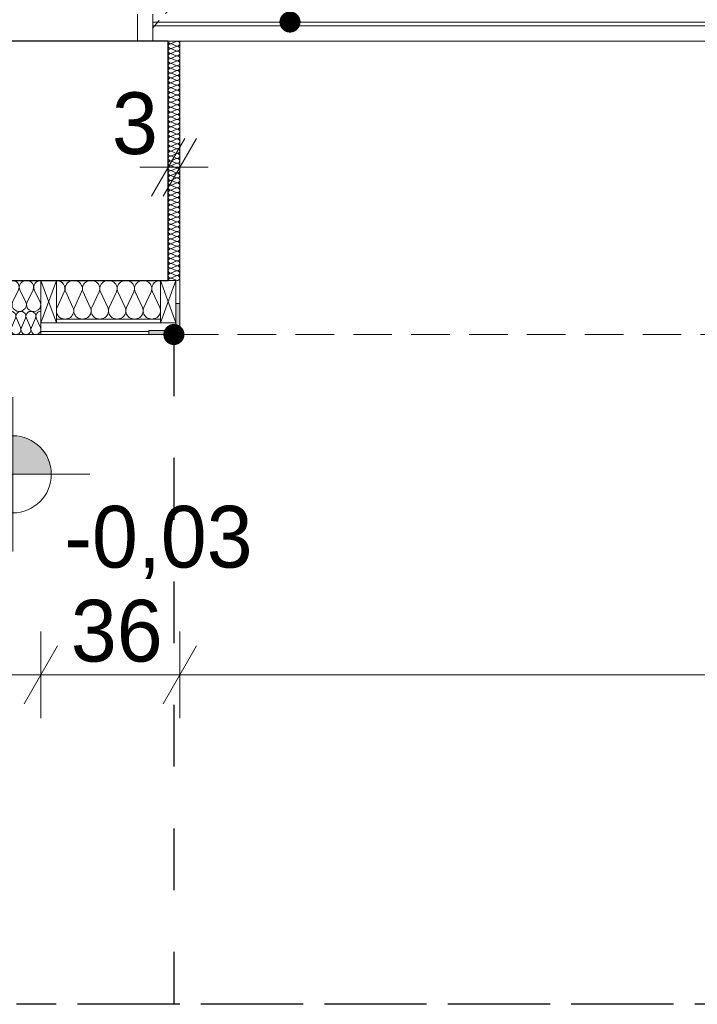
# Model space of a CAD drawing. Extents: x -547885 to -186295, y -25370 to 156194.
# Tile 146 of 256: x -497313 to -495557, y 31101 to 33654. Entities that reach past the tile are written whole.
import ezdxf

# ---------------------------------------------------------------- set-up
doc = ezdxf.new("R2010")
doc.units = 0
doc.header["$MEASUREMENT"] = 0
for name, pattern in [('Hidden Line', [50, 25, -25]), ('Krawędzie ukryte', [150, 100, -50]), ('Przerywana', [320, 160, -160])]:
    doc.linetypes.add(name, pattern=pattern)
for name, color, linetype in [('Arch ocieplenie', 7, 'Continuous'), ('INWENT RZĘDNE', 7, 'Continuous'), ('INWENT WYMIARY', 7, 'Continuous')]:
    doc.layers.add(name, color=color, linetype=linetype)
for name, color, linetype, lineweight in [('Arch ocieplenie_Nr_Pióra__21', 7, 'Continuous', 9), ('Arch opisy_Nr_Pióra__21', 7, 'Continuous', 9), ('Arch stropy_Nr_Pióra__21', 7, 'Continuous', 9), ('INWENT RZĘDNE_Nr_Pióra__21', 7, 'Continuous', 9), ('INWENT WYMIARY_Nr_Pióra__21', 7, 'Continuous', 9), ('INWENT. DRZWI_Nr_Pióra__21', 7, 'Continuous', 9), ('INWENT.ŚCIANY_Nr_Pióra__1', 7, 'Continuous', 25), ('Istniejące stropy_Nr_Pióra__5', 7, 'Continuous', 13)]:
    doc.layers.add(name, color=color, linetype=linetype, lineweight=lineweight)
for name, color, linetype, lineweight, true_color in [('Arch ocieplenie_Nr_Pióra__25', 7, 'Continuous', 15, 0x40a5ff), ('Arch ocieplenie_Nr_Pióra__44', 7, 'Continuous', 9, 0x029e21), ('Arch wykończenie_Nr_Pióra__3', 7, 'Continuous', 18, 0xff6600), ('Arch wykończenie_Nr_Pióra__9', 7, 'Continuous', 9, 0x3dad99)]:
    doc.layers.add(name, color=color, linetype=linetype, lineweight=lineweight, true_color=true_color)
doc.styles.add('GENERATED_STYLE_2', font='txt')
doc.styles.add('GENERATED_STYLE_4', font='txt')
doc.dimstyles.new('GENERATED_STYLE__13', dxfattribs={"dimtxt": 0.18, "dimasz": 109.44, "dimexe": 0.18, "dimexo": 0.0625, "dimgap": 0.09, "dimtad": 0, "dimtih": 1, "dimtoh": 1, "dimdec": 4, "dimzin": 0, "dimdsep": 46, "dimcen": 0.09, "dimadec": 0, "dimazin": 0, "dimtfac": 1, "dimtdec": 4, "dimtmove": 0, "dimatfit": 3, "dimldrblk": 'ARROWHEAD_11', "dimfxl": 0, "dimtolj": 1, "dimtzin": 0, "dimarcsym": 0})
doc.dimstyles.new('GENERATED_STYLE__5', dxfattribs={"dimtxt": 160.000002, "dimasz": 114, "dimexe": 0.18, "dimexo": 0, "dimgap": 0.09, "dimtad": 1, "dimtih": 1, "dimtoh": 1, "dimdec": 0, "dimlfac": 0.1, "dimzin": 0, "dimdsep": 46, "dimtxsty": 'GENERATED_STYLE_2', "dimblk": 'ARROWHEAD_2', "dimblk1": 'ARROWHEAD_2', "dimblk2": 'ARROWHEAD_2', "dimcen": 0.09, "dimclrd": 7, "dimclre": 7, "dimclrt": 7, "dimazin": 0, "dimtfac": 1, "dimtdec": 4, "dimtmove": 0, "dimatfit": 3, "dimfxl": 0, "dimtolj": 1, "dimtzin": 0, "dimarcsym": 0})

# ---------------------------------------------------------------- blocks, each defined once
blk = doc.blocks.new('Izolacja cieplna 14_11', base_point=(-497218.3, 32977.6))
at = {"layer": 'Arch ocieplenie_Nr_Pióra__44', "linetype": 'Continuous'}
for p, q in [((-497216.4, 32907.4), (-497197.7, 32947.8)), ((-497193.9, 32947.8), (-497175.2, 32907.4)), ((-497171.4, 32907.4), (-497152.7, 32947.8)), ((-497148.9, 32947.8), (-497130.2, 32907.4)), ((-497126.4, 32907.4), (-497107.7, 32947.8)), ((-497103.9, 32947.8), (-497085.2, 32907.4)), ((-497081.4, 32907.4), (-497062.7, 32947.8)), ((-497058.9, 32947.8), (-497040.2, 32907.4)), ((-497036.4, 32907.4), (-497017.7, 32947.8)), ((-497013.9, 32947.8), (-496995.2, 32907.4)), ((-496991.4, 32907.4), (-496972.7, 32947.8)), ((-496968.9, 32947.8), (-496950.2, 32907.4))]:
    blk.add_line(p, q, dxfattribs=at)
for centre, start_param, end_param in [((-497218.3, 32956.4), 5.870392, 7.853982), ((-497173.3, 32956.4), 5.870392, 9.837571), ((-497128.3, 32956.4), 5.870392, 9.837571), ((-497083.3, 32956.4), 5.870392, 9.837571), ((-497038.3, 32956.4), 5.870392, 9.837571), ((-496993.3, 32956.4), 5.870392, 9.837571), ((-496948.3, 32956.4), 1.570796, 3.554385), ((-497195.8, 32898.9), 2.728799, 6.695979), ((-497150.8, 32898.9), 2.728799, 6.695979), ((-497105.8, 32898.9), 2.728799, 6.695979), ((-497060.8, 32898.9), 2.728799, 6.695979), ((-497015.8, 32898.9), 2.728799, 6.695979), ((-496970.8, 32898.9), 2.728799, 6.695979)]:
    blk.add_ellipse(centre, major_axis=(22.5, 0), ratio=0.945237, start_param=start_param, end_param=end_param, dxfattribs=at)
blk = doc.blocks.new('Izolacja cieplna 14_12', base_point=(-497408.3, 32977.6))
at = {"layer": 'Arch ocieplenie_Nr_Pióra__44', "linetype": 'Continuous'}
for p, q in [((-497406.8, 32921.5), (-497391.2, 32953.8)), ((-497388, 32953.8), (-497372.4, 32921.5)), ((-497369.3, 32921.5), (-497353.7, 32953.8)), ((-497350.5, 32953.8), (-497334.9, 32921.5)), ((-497331.8, 32921.5), (-497316.2, 32953.8)), ((-497313, 32953.8), (-497297.4, 32921.5)), ((-497294.2, 32921.5), (-497278.7, 32953.8)), ((-497275.5, 32953.8), (-497259.9, 32921.5))]:
    blk.add_line(p, q, dxfattribs=at)
for centre, start_param, end_param in [((-497408.3, 32960.6), 5.870392, 7.853982), ((-497370.8, 32960.6), 5.870392, 9.837571), ((-497333.3, 32960.6), 5.870392, 9.837571), ((-497295.8, 32960.6), 5.870392, 9.837571), ((-497258.3, 32960.6), 1.570796, 3.554385), ((-497389.6, 32914.6), 2.728799, 6.695979), ((-497352.1, 32914.6), 2.728799, 6.695979), ((-497314.6, 32914.6), 2.728799, 6.695979), ((-497277.1, 32914.6), 2.728799, 6.695979)]:
    blk.add_ellipse(centre, major_axis=(18.7, 0), ratio=0.907427, start_param=start_param, end_param=end_param, dxfattribs=at)
blk = doc.blocks.new('Izolacja cieplna 14_13', base_point=(-496928.3, 32977.6))
at = {"layer": 'Arch ocieplenie_Nr_Pióra__44', "linetype": 'Continuous'}
for p, q in [((-496919.4, 33591.8), (-496907.3, 33597.1)), ((-496907.3, 33585.5), (-496919.4, 33590.8)), ((-496919.4, 33579.2), (-496907.3, 33584.4)), ((-496907.3, 33572.9), (-496919.4, 33578.1)), ((-496919.4, 33566.5), (-496907.3, 33571.8)), ((-496907.3, 33560.2), (-496919.4, 33565.5)), ((-496919.4, 33553.9), (-496907.3, 33559.1)), ((-496907.3, 33547.6), (-496919.4, 33552.8)), ((-496919.4, 33541.2), (-496907.3, 33546.5)), ((-496907.3, 33534.9), (-496919.4, 33540.2)), ((-496919.4, 33528.6), (-496907.3, 33533.8)), ((-496907.3, 33522.2), (-496919.4, 33527.5)), ((-496919.4, 33515.9), (-496907.3, 33521.2)), ((-496907.3, 33509.6), (-496919.4, 33514.9)), ((-496919.4, 33503.3), (-496907.3, 33508.5)), ((-496907.3, 33496.9), (-496919.4, 33502.2)), ((-496919.4, 33490.6), (-496907.3, 33495.9)), ((-496907.3, 33484.3), (-496919.4, 33489.5)), ((-496919.4, 33478), (-496907.3, 33483.2)), ((-496907.3, 33471.6), (-496919.4, 33476.9)), ((-496919.4, 33465.3), (-496907.3, 33470.6)), ((-496907.3, 33459), (-496919.4, 33464.2)), ((-496919.4, 33452.7), (-496907.3, 33457.9)), ((-496907.3, 33446.3), (-496919.4, 33451.6)), ((-496919.4, 33440), (-496907.3, 33445.3)), ((-496907.3, 33433.7), (-496919.4, 33438.9)), ((-496919.4, 33427.3), (-496907.3, 33432.6)), ((-496907.3, 33421), (-496919.4, 33426.3)), ((-496919.4, 33414.7), (-496907.3, 33420)), ((-496907.3, 33408.4), (-496919.4, 33413.6)), ((-496919.4, 33402), (-496907.3, 33407.3)), ((-496907.3, 33395.7), (-496919.4, 33401)), ((-496919.4, 33389.4), (-496907.3, 33394.7)), ((-496907.3, 33383.1), (-496919.4, 33388.3)), ((-496919.4, 33376.7), (-496907.3, 33382)), ((-496907.3, 33370.4), (-496919.4, 33375.7)), ((-496919.4, 33364.1), (-496907.3, 33369.3)), ((-496907.3, 33357.8), (-496919.4, 33363)), ((-496919.4, 33351.4), (-496907.3, 33356.7)), ((-496907.3, 33345.1), (-496919.4, 33350.4)), ((-496919.4, 33338.8), (-496907.3, 33344)), ((-496907.3, 33332.4), (-496919.4, 33337.7)), ((-496919.4, 33326.1), (-496907.3, 33331.4)), ((-496907.3, 33319.8), (-496919.4, 33325.1)), ((-496919.4, 33313.5), (-496907.3, 33318.7)), ((-496907.3, 33307.1), (-496919.4, 33312.4)), ((-496919.4, 33300.8), (-496907.3, 33306.1)), ((-496907.3, 33294.5), (-496919.4, 33299.8)), ((-496919.4, 33288.2), (-496907.3, 33293.4)), ((-496907.3, 33281.8), (-496919.4, 33287.1)), ((-496919.4, 33275.5), (-496907.3, 33280.8)), ((-496907.3, 33269.2), (-496919.4, 33274.4)), ((-496919.4, 33262.9), (-496907.3, 33268.1)), ((-496907.3, 33256.5), (-496919.4, 33261.8)), ((-496919.4, 33250.2), (-496907.3, 33255.5)), ((-496907.3, 33243.9), (-496919.4, 33249.1)), ((-496919.4, 33237.6), (-496907.3, 33242.8)), ((-496907.3, 33231.2), (-496919.4, 33236.5)), ((-496919.4, 33224.9), (-496907.3, 33230.2)), ((-496907.3, 33218.6), (-496919.4, 33223.8)), ((-496919.4, 33212.2), (-496907.3, 33217.5)), ((-496907.3, 33205.9), (-496919.4, 33211.2)), ((-496919.4, 33199.6), (-496907.3, 33204.9)), ((-496907.3, 33193.3), (-496919.4, 33198.5)), ((-496919.4, 33186.9), (-496907.3, 33192.2)), ((-496907.3, 33180.6), (-496919.4, 33185.9)), ((-496919.4, 33174.3), (-496907.3, 33179.5)), ((-496907.3, 33168), (-496919.4, 33173.2)), ((-496919.4, 33161.6), (-496907.3, 33166.9)), ((-496907.3, 33155.3), (-496919.4, 33160.6)), ((-496919.4, 33149), (-496907.3, 33154.2)), ((-496907.3, 33142.7), (-496919.4, 33147.9)), ((-496919.4, 33136.3), (-496907.3, 33141.6)), ((-496907.3, 33130), (-496919.4, 33135.3)), ((-496919.4, 33123.7), (-496907.3, 33128.9)), ((-496907.3, 33117.3), (-496919.4, 33122.6)), ((-496919.4, 33111), (-496907.3, 33116.3)), ((-496907.3, 33104.7), (-496919.4, 33110)), ((-496919.4, 33098.4), (-496907.3, 33103.6)), ((-496907.3, 33092), (-496919.4, 33097.3)), ((-496919.4, 33085.7), (-496907.3, 33091)), ((-496907.3, 33079.4), (-496919.4, 33084.7)), ((-496919.4, 33073.1), (-496907.3, 33078.3)), ((-496907.3, 33066.7), (-496919.4, 33072)), ((-496919.4, 33060.4), (-496907.3, 33065.7)), ((-496907.3, 33054.1), (-496919.4, 33059.3)), ((-496919.4, 33047.8), (-496907.3, 33053)), ((-496907.3, 33041.4), (-496919.4, 33046.7)), ((-496919.4, 33035.1), (-496907.3, 33040.4)), ((-496907.3, 33028.8), (-496919.4, 33034)), ((-496919.4, 33022.4), (-496907.3, 33027.7)), ((-496907.3, 33016.1), (-496919.4, 33021.4)), ((-496919.4, 33009.8), (-496907.3, 33015.1)), ((-496907.3, 33003.5), (-496919.4, 33008.7)), ((-496919.4, 32997.1), (-496907.3, 33002.4)), ((-496907.3, 32990.8), (-496919.4, 32996.1)), ((-496919.4, 32984.5), (-496907.3, 32989.8)), ((-496907.3, 32978.2), (-496919.4, 32983.4))]:
    blk.add_line(p, q, dxfattribs=at)
for centre, start_param, end_param in [((-496921.9, 33585), 4.299595, 8.266774), ((-496921.9, 33597.6), 0, 1.983589), ((-496904.7, 33591.3), 1.158003, 5.125183), ((-496921.9, 33572.3), 4.299595, 8.266774), ((-496921.9, 33559.7), 4.299595, 8.266774), ((-496904.7, 33578.7), 1.158003, 5.125183), ((-496904.7, 33566), 1.158003, 5.125183), ((-496904.7, 33553.3), 1.158003, 5.125183), ((-496921.9, 33547), 4.299595, 8.266774), ((-496921.9, 33534.4), 4.299595, 8.266774), ((-496904.7, 33540.7), 1.158003, 5.125183), ((-496904.7, 33528), 1.158003, 5.125183), ((-496921.9, 33521.7), 4.299595, 8.266774), ((-496921.9, 33509.1), 4.299595, 8.266774), ((-496904.7, 33515.4), 1.158003, 5.125183), ((-496904.7, 33502.7), 1.158003, 5.125183), ((-496921.9, 33496.4), 4.299595, 8.266774), ((-496921.9, 33483.8), 4.299595, 8.266774), ((-496904.7, 33490.1), 1.158003, 5.125183), ((-496904.7, 33477.4), 1.158003, 5.125183), ((-496921.9, 33471.1), 4.299595, 8.266774), ((-496921.9, 33458.4), 4.299595, 8.266774), ((-496904.7, 33464.8), 1.158003, 5.125183), ((-496904.7, 33452.1), 1.158003, 5.125183), ((-496921.9, 33445.8), 4.299595, 8.266774), ((-496921.9, 33433.1), 4.299595, 8.266774), ((-496904.7, 33439.5), 1.158003, 5.125183), ((-496904.7, 33426.8), 1.158003, 5.125183), ((-496921.9, 33420.5), 4.299595, 8.266774), ((-496921.9, 33407.8), 4.299595, 8.266774), ((-496904.7, 33414.2), 1.158003, 5.125183), ((-496904.7, 33401.5), 1.158003, 5.125183), ((-496921.9, 33395.2), 4.299595, 8.266774), ((-496921.9, 33382.5), 4.299595, 8.266774), ((-496904.7, 33388.9), 1.158003, 5.125183), ((-496904.7, 33376.2), 1.158003, 5.125183), ((-496921.9, 33369.9), 4.299595, 8.266774), ((-496921.9, 33357.2), 4.299595, 8.266774), ((-496904.7, 33363.5), 1.158003, 5.125183), ((-496904.7, 33350.9), 1.158003, 5.125183), ((-496921.9, 33344.6), 4.299595, 8.266774), ((-496921.9, 33331.9), 4.299595, 8.266774), ((-496904.7, 33338.2), 1.158003, 5.125183), ((-496904.7, 33325.6), 1.158003, 5.125183), ((-496921.9, 33319.3), 4.299595, 8.266774), ((-496921.9, 33306.6), 4.299595, 8.266774), ((-496904.7, 33312.9), 1.158003, 5.125183), ((-496904.7, 33300.3), 1.158003, 5.125183), ((-496921.9, 33294), 4.299595, 8.266774), ((-496921.9, 33281.3), 4.299595, 8.266774), ((-496904.7, 33287.6), 1.158003, 5.125183), ((-496904.7, 33275), 1.158003, 5.125183), ((-496921.9, 33268.7), 4.299595, 8.266774), ((-496921.9, 33256), 4.299595, 8.266774), ((-496904.7, 33262.3), 1.158003, 5.125183), ((-496904.7, 33249.7), 1.158003, 5.125183), ((-496921.9, 33243.3), 4.299595, 8.266774), ((-496921.9, 33230.7), 4.299595, 8.266774), ((-496904.7, 33237), 1.158003, 5.125183), ((-496904.7, 33224.4), 1.158003, 5.125183), ((-496921.9, 33218), 4.299595, 8.266774), ((-496921.9, 33205.4), 4.299595, 8.266774), ((-496904.7, 33211.7), 1.158003, 5.125183), ((-496904.7, 33199.1), 1.158003, 5.125183), ((-496921.9, 33192.7), 4.299595, 8.266774), ((-496921.9, 33180.1), 4.299595, 8.266774), ((-496904.7, 33186.4), 1.158003, 5.125183), ((-496904.7, 33173.8), 1.158003, 5.125183), ((-496921.9, 33167.4), 4.299595, 8.266774), ((-496921.9, 33154.8), 4.299595, 8.266774), ((-496904.7, 33161.1), 1.158003, 5.125183), ((-496904.7, 33148.4), 1.158003, 5.125183), ((-496921.9, 33142.1), 4.299595, 8.266774), ((-496921.9, 33129.5), 4.299595, 8.266774), ((-496904.7, 33135.8), 1.158003, 5.125183), ((-496904.7, 33123.1), 1.158003, 5.125183), ((-496921.9, 33116.8), 4.299595, 8.266774), ((-496921.9, 33104.2), 4.299595, 8.266774), ((-496904.7, 33110.5), 1.158003, 5.125183), ((-496904.7, 33097.8), 1.158003, 5.125183), ((-496921.9, 33091.5), 4.299595, 8.266774), ((-496921.9, 33078.9), 4.299595, 8.266774), ((-496904.7, 33085.2), 1.158003, 5.125183), ((-496904.7, 33072.5), 1.158003, 5.125183), ((-496921.9, 33066.2), 4.299595, 8.266774), ((-496921.9, 33053.5), 4.299595, 8.266774), ((-496904.7, 33059.9), 1.158003, 5.125183), ((-496904.7, 33047.2), 1.158003, 5.125183), ((-496921.9, 33040.9), 4.299595, 8.266774), ((-496921.9, 33028.2), 4.299595, 8.266774), ((-496904.7, 33034.6), 1.158003, 5.125183), ((-496904.7, 33021.9), 1.158003, 5.125183), ((-496921.9, 33015.6), 4.299595, 8.266774), ((-496921.9, 33002.9), 4.299595, 8.266774), ((-496904.7, 33009.3), 1.158003, 5.125183), ((-496904.7, 32996.6), 1.158003, 5.125183), ((-496921.9, 32990.3), 4.299595, 8.266774), ((-496921.9, 32977.6), 4.299596, 6.283185), ((-496904.7, 32984), 1.158003, 5.125183)]:
    blk.add_ellipse(centre, major_axis=(-6.38, 0), ratio=0.991566, start_param=start_param, end_param=end_param, dxfattribs=at)
blk = doc.blocks.new('Izolacja cieplna 14_14', base_point=(-498138.3, 32897.6))
at = {"layer": 'Arch ocieplenie_Nr_Pióra__44', "linetype": 'Continuous'}
for p, q in [((-498137.2, 32855.5), (-498126.5, 32879.8)), ((-498124.3, 32879.8), (-498113.5, 32855.5)), ((-498111.4, 32855.5), (-498100.6, 32879.8)), ((-498098.4, 32879.8), (-498087.6, 32855.5)), ((-498085.5, 32855.5), (-498074.7, 32879.8)), ((-498072.5, 32879.8), (-498061.8, 32855.5)), ((-498059.6, 32855.5), (-498048.8, 32879.8)), ((-498046.6, 32879.8), (-498035.9, 32855.5)), ((-498033.7, 32855.5), (-498022.9, 32879.8)), ((-498020.8, 32879.8), (-498010, 32855.5)), ((-498007.8, 32855.5), (-497997.1, 32879.8)), ((-497994.9, 32879.8), (-497984.1, 32855.5)), ((-497981.9, 32855.5), (-497971.2, 32879.8)), ((-497969, 32879.8), (-497958.2, 32855.5)), ((-497956.1, 32855.5), (-497945.3, 32879.8)), ((-497943.1, 32879.8), (-497932.4, 32855.5)), ((-497930.2, 32855.5), (-497919.4, 32879.8)), ((-497917.2, 32879.8), (-497906.5, 32855.5)), ((-497904.3, 32855.5), (-497893.5, 32879.8)), ((-497891.4, 32879.8), (-497880.6, 32855.5)), ((-497878.4, 32855.5), (-497867.6, 32879.8)), ((-497865.5, 32879.8), (-497854.7, 32855.5)), ((-497852.5, 32855.5), (-497841.8, 32879.8)), ((-497839.6, 32879.8), (-497828.8, 32855.5)), ((-497826.6, 32855.5), (-497815.9, 32879.8)), ((-497813.7, 32879.8), (-497802.9, 32855.5)), ((-497800.8, 32855.5), (-497790, 32879.8)), ((-497787.8, 32879.8), (-497777.1, 32855.5)), ((-497774.9, 32855.5), (-497764.1, 32879.8)), ((-497761.9, 32879.8), (-497751.2, 32855.5)), ((-497749, 32855.5), (-497738.2, 32879.8)), ((-497736.1, 32879.8), (-497725.3, 32855.5)), ((-497723.1, 32855.5), (-497712.4, 32879.8)), ((-497710.2, 32879.8), (-497699.4, 32855.5)), ((-497697.2, 32855.5), (-497686.5, 32879.8)), ((-497684.3, 32879.8), (-497673.5, 32855.5)), ((-497671.4, 32855.5), (-497660.6, 32879.8)), ((-497658.4, 32879.8), (-497647.6, 32855.5)), ((-497645.5, 32855.5), (-497634.7, 32879.8)), ((-497632.5, 32879.8), (-497621.8, 32855.5)), ((-497619.6, 32855.5), (-497608.8, 32879.8)), ((-497606.6, 32879.8), (-497595.9, 32855.5)), ((-497593.7, 32855.5), (-497582.9, 32879.8)), ((-497580.8, 32879.8), (-497570, 32855.5)), ((-497567.8, 32855.5), (-497557.1, 32879.8)), ((-497554.9, 32879.8), (-497544.1, 32855.5)), ((-497541.9, 32855.5), (-497531.2, 32879.8)), ((-497529, 32879.8), (-497518.2, 32855.5)), ((-497516.1, 32855.5), (-497505.3, 32879.8)), ((-497503.1, 32879.8), (-497492.4, 32855.5)), ((-497490.2, 32855.5), (-497479.4, 32879.8)), ((-497477.2, 32879.8), (-497466.5, 32855.5)), ((-497464.3, 32855.5), (-497453.5, 32879.8)), ((-497451.4, 32879.8), (-497440.6, 32855.5)), ((-497438.4, 32855.5), (-497427.6, 32879.8)), ((-497425.5, 32879.8), (-497414.7, 32855.5)), ((-497412.5, 32855.5), (-497401.8, 32879.8)), ((-497399.6, 32879.8), (-497388.8, 32855.5)), ((-497386.6, 32855.5), (-497375.9, 32879.8)), ((-497373.7, 32879.8), (-497362.9, 32855.5)), ((-497360.8, 32855.5), (-497350, 32879.8)), ((-497347.8, 32879.8), (-497337.1, 32855.5)), ((-497334.9, 32855.5), (-497324.1, 32879.8)), ((-497321.9, 32879.8), (-497311.2, 32855.5)), ((-497309, 32855.5), (-497298.2, 32879.8)), ((-497296.1, 32879.8), (-497285.3, 32855.5)), ((-497283.1, 32855.5), (-497272.4, 32879.8)), ((-497270.2, 32879.8), (-497259.4, 32855.5))]:
    blk.add_line(p, q, dxfattribs=at)
for centre, start_param, end_param in [((-498138.3, 32884.9), 5.870392, 7.853982), ((-498112.4, 32884.9), 5.870392, 9.837571), ((-498086.6, 32884.9), 5.870392, 9.837571), ((-498060.7, 32884.9), 5.870392, 9.837571), ((-498034.8, 32884.9), 5.870392, 9.837571), ((-498008.9, 32884.9), 5.870392, 9.837571), ((-497983, 32884.9), 5.870392, 9.837571), ((-497957.1, 32884.9), 5.870392, 9.837571), ((-497931.3, 32884.9), 5.870392, 9.837571), ((-497905.4, 32884.9), 5.870392, 9.837571), ((-497879.5, 32884.9), 5.870392, 9.837571), ((-497853.6, 32884.9), 5.870392, 9.837571), ((-497827.7, 32884.9), 5.870392, 9.837571), ((-497801.9, 32884.9), 5.870392, 9.837571), ((-497776, 32884.9), 5.870392, 9.837571), ((-497750.1, 32884.9), 5.870392, 9.837571), ((-497724.2, 32884.9), 5.870392, 9.837571), ((-497698.3, 32884.9), 5.870392, 9.837571), ((-497672.4, 32884.9), 5.870392, 9.837571), ((-497646.6, 32884.9), 5.870392, 9.837571), ((-497620.7, 32884.9), 5.870392, 9.837571), ((-497594.8, 32884.9), 5.870392, 9.837571), ((-497568.9, 32884.9), 5.870392, 9.837571), ((-497543, 32884.9), 5.870392, 9.837571), ((-497517.1, 32884.9), 5.870392, 9.837571), ((-497491.3, 32884.9), 5.870392, 9.837571), ((-497465.4, 32884.9), 5.870392, 9.837571), ((-497439.5, 32884.9), 5.870392, 9.837571), ((-497413.6, 32884.9), 5.870392, 9.837571), ((-497387.7, 32884.9), 5.870392, 9.837571), ((-497361.9, 32884.9), 5.870392, 9.837571), ((-497336, 32884.9), 5.870392, 9.837571), ((-497310.1, 32884.9), 5.870392, 9.837571), ((-497284.2, 32884.9), 5.870392, 9.837571), ((-497258.3, 32884.9), 1.570796, 3.554385), ((-498125.4, 32850.4), 2.728799, 6.695979), ((-498099.5, 32850.4), 2.728799, 6.695979), ((-498073.6, 32850.4), 2.728799, 6.695979), ((-498047.7, 32850.4), 2.728799, 6.695979), ((-498021.9, 32850.4), 2.728799, 6.695979), ((-497996, 32850.4), 2.728799, 6.695979), ((-497970.1, 32850.4), 2.728799, 6.695979), ((-497944.2, 32850.4), 2.728799, 6.695979), ((-497918.3, 32850.4), 2.728799, 6.695979), ((-497892.4, 32850.4), 2.728799, 6.695979), ((-497866.6, 32850.4), 2.728799, 6.695979), ((-497840.7, 32850.4), 2.728799, 6.695979), ((-497814.8, 32850.4), 2.728799, 6.695979), ((-497788.9, 32850.4), 2.728799, 6.695979), ((-497763, 32850.4), 2.728799, 6.695979), ((-497737.1, 32850.4), 2.728799, 6.695979), ((-497711.3, 32850.4), 2.728799, 6.695979), ((-497685.4, 32850.4), 2.728799, 6.695979), ((-497659.5, 32850.4), 2.728799, 6.695979), ((-497633.6, 32850.4), 2.728799, 6.695979), ((-497607.7, 32850.4), 2.728799, 6.695979), ((-497581.9, 32850.4), 2.728799, 6.695979), ((-497556, 32850.4), 2.728799, 6.695979), ((-497530.1, 32850.4), 2.728799, 6.695979), ((-497504.2, 32850.4), 2.728799, 6.695979), ((-497478.3, 32850.4), 2.728799, 6.695979), ((-497452.4, 32850.4), 2.728799, 6.695979), ((-497426.6, 32850.4), 2.728799, 6.695979), ((-497400.7, 32850.4), 2.728799, 6.695979), ((-497374.8, 32850.4), 2.728799, 6.695979), ((-497348.9, 32850.4), 2.728799, 6.695979), ((-497323, 32850.4), 2.728799, 6.695979), ((-497297.1, 32850.4), 2.728799, 6.695979), ((-497271.3, 32850.4), 2.728799, 6.695979)]:
    blk.add_ellipse(centre, major_axis=(12.9, 0), ratio=0.986126, start_param=start_param, end_param=end_param, dxfattribs=at)
blk = doc.blocks.new('*D622')
at = {"layer": 'INWENT WYMIARY_Nr_Pióra__21', "linetype": 'Continuous'}
for p, q in [((-498138.3, 31843.1), (-498138.3, 32068.1)), ((-497258.3, 31843.1), (-497258.3, 32068.1)), ((-498095, 32030.6), (-498181.6, 31880.6)), ((-497215, 32030.6), (-497301.6, 31880.6)), ((-498211.7, 31955.6), (-498138.3, 31955.6)), ((-498138.3, 31955.6), (-497258.3, 31955.6))]:
    blk.add_line(p, q, dxfattribs=at)
at = {"layer": 'INWENT WYMIARY_Nr_Pióra__21', "char_height": 160, "attachment_point": 7, "style": 'GENERATED_STYLE_2'}
for s, insert in [('{88}', (-497800.7, 31987.6)), ('{36}', (-497180.7, 31987.6)), ('{320}', (-495446.9, 31987.6)), ('{120}', (-493241.9, 31987.6)), ('{320}', (-491149.3, 31987.6)), ('{20}', (-489546.5, 31987.6))]:
    blk.add_mtext(s, dxfattribs=dict(at, insert=insert))
blk = doc.blocks.new('ARROWHEAD_2')
at = {"color": 0, "linetype": 'Continuous', "lineweight": 0}
for p, q in [((-0.378, -0.655), (0.378, 0.655)), ((0, 0), (-1, 0))]:
    blk.add_line(p, q, dxfattribs=at)
blk = doc.blocks.new('*D623')
at = {"layer": 'INWENT WYMIARY_Nr_Pióra__21', "linetype": 'Continuous'}
for p, q in [((-497258.3, 31843.1), (-497258.3, 32068.1)), ((-496898.3, 31843.1), (-496898.3, 32068.1)), ((-497215, 32030.6), (-497301.6, 31880.6)), ((-496855, 32030.6), (-496941.6, 31880.6)), ((-497258.3, 31955.6), (-496898.3, 31955.6))]:
    blk.add_line(p, q, dxfattribs=at)
at = {"layer": 'INWENT WYMIARY_Nr_Pióra__21', "char_height": 160, "attachment_point": 7, "style": 'GENERATED_STYLE_2'}
for s, insert in [('{88}', (-497800.7, 31987.6)), ('{36}', (-497180.7, 31987.6)), ('{320}', (-495446.9, 31987.6)), ('{120}', (-493241.9, 31987.6)), ('{320}', (-491149.3, 31987.6)), ('{20}', (-489546.5, 31987.6))]:
    blk.add_mtext(s, dxfattribs=dict(at, insert=insert))
blk = doc.blocks.new('*D624')
at = {"layer": 'INWENT WYMIARY_Nr_Pióra__21', "linetype": 'Continuous'}
for p, q in [((-496898.3, 31843.1), (-496898.3, 32068.1)), ((-493688.3, 31843.1), (-493688.3, 32068.1)), ((-496855, 32030.6), (-496941.6, 31880.6)), ((-493645, 32030.6), (-493731.6, 31880.6)), ((-496898.3, 31955.6), (-493688.3, 31955.6))]:
    blk.add_line(p, q, dxfattribs=at)
at = {"layer": 'INWENT WYMIARY_Nr_Pióra__21', "char_height": 160, "attachment_point": 7, "style": 'GENERATED_STYLE_2'}
for s, insert in [('{88}', (-497800.7, 31987.6)), ('{36}', (-497180.7, 31987.6)), ('{320}', (-495446.9, 31987.6)), ('{120}', (-493241.9, 31987.6)), ('{320}', (-491149.3, 31987.6)), ('{20}', (-489546.5, 31987.6))]:
    blk.add_mtext(s, dxfattribs=dict(at, insert=insert))
blk = doc.blocks.new('*D625')
at = {"layer": 'INWENT WYMIARY_Nr_Pióra__21', "linetype": 'Continuous'}
for p, q in [((-493688.3, 31843.1), (-493688.3, 32068.1)), ((-492488.3, 31843.1), (-492488.3, 32068.1)), ((-493645, 32030.6), (-493731.6, 31880.6)), ((-492445, 32030.6), (-492531.6, 31880.6)), ((-493688.3, 31955.6), (-492488.3, 31955.6))]:
    blk.add_line(p, q, dxfattribs=at)
at = {"layer": 'INWENT WYMIARY_Nr_Pióra__21', "char_height": 160, "attachment_point": 7, "style": 'GENERATED_STYLE_2'}
for s, insert in [('{88}', (-497800.7, 31987.6)), ('{36}', (-497180.7, 31987.6)), ('{320}', (-495446.9, 31987.6)), ('{120}', (-493241.9, 31987.6)), ('{320}', (-491149.3, 31987.6)), ('{20}', (-489546.5, 31987.6))]:
    blk.add_mtext(s, dxfattribs=dict(at, insert=insert))
blk = doc.blocks.new('*D626')
at = {"layer": 'INWENT WYMIARY_Nr_Pióra__21', "linetype": 'Continuous'}
for p, q in [((-492488.3, 31843.1), (-492488.3, 32068.1)), ((-489298.3, 31843.1), (-489298.3, 32068.1)), ((-492445, 32030.6), (-492531.6, 31880.6)), ((-489255, 32030.6), (-489341.6, 31880.6)), ((-492488.3, 31955.6), (-489298.3, 31955.6))]:
    blk.add_line(p, q, dxfattribs=at)
at = {"layer": 'INWENT WYMIARY_Nr_Pióra__21', "char_height": 160, "attachment_point": 7, "style": 'GENERATED_STYLE_2'}
for s, insert in [('{88}', (-497800.7, 31987.6)), ('{36}', (-497180.7, 31987.6)), ('{320}', (-495446.9, 31987.6)), ('{120}', (-493241.9, 31987.6)), ('{320}', (-491149.3, 31987.6)), ('{20}', (-489546.5, 31987.6))]:
    blk.add_mtext(s, dxfattribs=dict(at, insert=insert))
blk = doc.blocks.new('*D627')
at = {"layer": 'INWENT WYMIARY_Nr_Pióra__21', "linetype": 'Continuous'}
for p, q in [((-489298.3, 31843.1), (-489298.3, 32068.1)), ((-489098.3, 31843.1), (-489098.3, 32068.1)), ((-489255, 32030.6), (-489341.6, 31880.6)), ((-489141.6, 31880.6), (-489055, 32030.6)), ((-489298.3, 31955.6), (-489098.3, 31955.6)), ((-489098.3, 31955.6), (-489025, 31955.6))]:
    blk.add_line(p, q, dxfattribs=at)
at = {"layer": 'INWENT WYMIARY_Nr_Pióra__21', "char_height": 160, "attachment_point": 7, "style": 'GENERATED_STYLE_2'}
for s, insert in [('{88}', (-497800.7, 31987.6)), ('{36}', (-497180.7, 31987.6)), ('{320}', (-495446.9, 31987.6)), ('{120}', (-493241.9, 31987.6)), ('{320}', (-491149.3, 31987.6)), ('{20}', (-489546.5, 31987.6))]:
    blk.add_mtext(s, dxfattribs=dict(at, insert=insert))
blk = doc.blocks.new('*D628')
at = {"layer": 'INWENT WYMIARY_Nr_Pióra__21', "linetype": 'Continuous'}
for p, q in [((-496928.3, 33158.5), (-496928.3, 33383.5)), ((-496898.3, 33158.5), (-496898.3, 33383.5)), ((-496971.6, 33196), (-496885, 33346)), ((-496855, 33346), (-496941.6, 33196)), ((-497001.7, 33271), (-496928.3, 33271)), ((-496928.3, 33271), (-496898.3, 33271)), ((-496898.3, 33271), (-496825, 33271))]:
    blk.add_line(p, q, dxfattribs=at)
at = {"layer": 'INWENT WYMIARY_Nr_Pióra__21', "insert": (-497074.1, 33303), "char_height": 160, "attachment_point": 7, "style": 'GENERATED_STYLE_2'}
blk.add_mtext('{3}', dxfattribs=at)
blk = doc.blocks.new('Koty wysokościowe_10', base_point=(-497331.3, 32475.2))
at = {"layer": 'INWENT RZĘDNE_Nr_Pióra__21', "linetype": 'Continuous'}
for points in [[(-497331.3, 32475.2), (-497231.3, 32475.2), (-497238.9, 32513.5), (-497260.6, 32545.9), (-497293, 32567.6), (-497331.3, 32575.2)], [(-497331.3, 32475.2), (-497431.3, 32475.2), (-497423.7, 32437), (-497402, 32404.5), (-497369.6, 32382.8), (-497331.3, 32375.2)]]:
    blk.add_hatch(color=256, dxfattribs=at).paths.add_polyline_path(points, flags=0)
for p, q in [((-497331.3, 32275.2), (-497331.3, 32675.2)), ((-497531.3, 32475.2), (-497131.3, 32475.2))]:
    blk.add_line(p, q, dxfattribs=at)
blk.add_circle((-497331.3, 32475.2), 100, dxfattribs=at)
at = {"layer": 'INWENT RZĘDNE_Nr_Pióra__21', "insert": (-497197.2, 32203.7), "char_height": 160, "attachment_point": 7, "style": 'GENERATED_STYLE_4'}
blk.add_mtext('{-0,03}', dxfattribs=at)
blk = doc.blocks.new('ARROWHEAD_11')
at = {"color": 0, "linetype": 'Continuous', "lineweight": 0}
blk.add_line((0, 0), (-1, 0), dxfattribs=at)
at = {"color": 0, "linetype": 'Continuous', "lineweight": 0, "const_width": 0.25, "flags": 128}
blk.add_lwpolyline([(-0.125, 0, 1), (0.125, 0, 1)], format="xyb", close=True, dxfattribs=at)

msp = doc.modelspace()

# ---------------------------------------------------------------- hatches: boundary and pattern name
at = {"layer": 'Arch ocieplenie_Nr_Pióra__25', "linetype": 'Continuous', "lineweight": 0, "true_color": 0x20527f}
msp.add_hatch(color=167, dxfattribs=at).paths.add_polyline_path([(-496978.3, 32837.6), (-496898.3, 32837.6), (-496898.3, 32917.6), (-496908.3, 32917.6), (-496908.3, 32847.6), (-496978.3, 32847.6)], flags=0)

# ---------------------------------------------------------------- linework, layer by layer
at = {"layer": 'Arch ocieplenie_Nr_Pióra__21', "linetype": 'Continuous', "flags": 128}
msp.add_lwpolyline([(-496978.3, 32837.6), (-496898.3, 32837.6), (-496898.3, 32917.6), (-496908.3, 32917.6), (-496908.3, 32847.6), (-496978.3, 32847.6)], close=True, dxfattribs=at)
at = {"layer": 'Arch stropy_Nr_Pióra__21', "linetype": 'Continuous'}
msp.add_line((-496928.3, 33597.6), (-493658.3, 33597.6), dxfattribs=at)
at = {"layer": 'Arch wykończenie_Nr_Pióra__3', "linetype": 'Continuous'}
for p, q in [((-497258.3, 32837.6), (-497258.3, 32897.6)), ((-498138.3, 32837.6), (-497258.3, 32837.6))]:
    msp.add_line(p, q, dxfattribs=at)
at = {"layer": 'Arch wykończenie_Nr_Pióra__9', "linetype": 'Continuous'}
for p, q in [((-496898.3, 32837.6), (-496898.3, 33597.6)), ((-497258.3, 32867.6), (-497258.3, 32977.6)), ((-497258.3, 32977.6), (-497218.3, 32977.6)), ((-497218.3, 32977.6), (-497258.3, 32867.6)), ((-497258.3, 32977.6), (-497218.3, 32867.6)), ((-497218.3, 32977.6), (-497218.3, 32867.6)), ((-496948.3, 32867.6), (-496948.3, 32977.6)), ((-496948.3, 32977.6), (-496908.3, 32977.6)), ((-496908.3, 32977.6), (-496948.3, 32867.6)), ((-496948.3, 32977.6), (-496908.3, 32867.6)), ((-496908.3, 32977.6), (-496908.3, 32867.6)), ((-497218.3, 32877.6), (-496948.3, 32877.6)), ((-497218.3, 32867.6), (-497258.3, 32867.6)), ((-497258.3, 32867.6), (-496908.3, 32867.6)), ((-497258.3, 32845.6), (-496978.3, 32845.6)), ((-496908.3, 32867.6), (-496948.3, 32867.6)), ((-496908.3, 32845.6), (-496908.3, 32867.6)), ((-497258.3, 32837.6), (-496978.3, 32837.6))]:
    msp.add_line(p, q, dxfattribs=at)
at = {"layer": 'INWENT. DRZWI_Nr_Pióra__21', "linetype": 'Hidden Line'}
msp.add_line((-496968.3, 33632.6), (-493628.3, 37387.6), dxfattribs=at)
at = {"layer": 'INWENT. DRZWI_Nr_Pióra__21', "linetype": 'Continuous'}
for p, q in [((-497008.3, 33667.6), (-497008.3, 33597.6)), ((-496968.3, 33667.6), (-496968.3, 33597.6)), ((-496968.3, 33647.6), (-493618.3, 33647.6)), ((-496968.3, 33637.6), (-493618.3, 33637.6)), ((-496908.3, 33597.6), (-497008.3, 33597.6)), ((-496968.3, 33597.6), (-493618.3, 33597.6))]:
    msp.add_line(p, q, dxfattribs=at)
at = {"layer": 'INWENT.ŚCIANY_Nr_Pióra__1', "linetype": 'Continuous'}
for p, q in [((-496928.3, 33597.6), (-497418.3, 33597.6)), ((-496928.3, 32977.6), (-496928.3, 33597.6)), ((-497408.3, 32977.6), (-496928.3, 32977.6))]:
    msp.add_line(p, q, dxfattribs=at)
at = {"layer": 'Istniejące stropy_Nr_Pióra__5', "linetype": 'Krawędzie ukryte'}
msp.add_line((-496898.3, 32837.6), (-493688.3, 32837.6), dxfattribs=at)

# ---------------------------------------------------------------- block references
at = {"layer": 'Arch ocieplenie', "color": 104, "linetype": 'Continuous', "lineweight": 13, "true_color": 0x029e21}
for name, p in [('Izolacja cieplna 14_13', (-496928.3, 32977.6)), ('Izolacja cieplna 14_12', (-497408.3, 32977.6)), ('Izolacja cieplna 14_11', (-497218.3, 32977.6)), ('Izolacja cieplna 14_14', (-498138.3, 32897.6))]:
    msp.add_blockref(name, p, dxfattribs=at)
at = {"layer": 'INWENT RZĘDNE'}
msp.add_blockref('Koty wysokościowe_10', (-497331.3, 32475.2), dxfattribs=at)

# ---------------------------------------------------------------- dimensions: what is measured, and where the dimension line sits
at = {"layer": 'INWENT WYMIARY', "linetype": 'Continuous'}
for base, p1, p2, picture, middle in [((-496928.3, 33271), (-496928.3, 33093.8), (-496898.3, 33092.3), '*D628', (-497013.4, 33383)), ((-498138.3, 31955.6), (-489298.3, 32950.1), (-489098.3, 32307.6), '*D627', (-489425.1, 32067.6)), ((-498138.3, 31955.6), (-493688.3, 32942.6), (-492488.3, 32944.3), '*D625', (-493059.8, 32067.6)), ((-498138.3, 31955.6), (-497258.3, 32837.6), (-496898.3, 32936.3), '*D623', (-497059.3, 32067.6)), ((-498138.3, 31955.6), (-498138.3, 32837.6), (-497258.3, 32837.6), '*D622', (-497679.3, 32067.6))]:
    dim = msp.add_linear_dim(base=base, p1=p1, p2=p2, dimstyle='GENERATED_STYLE__5', dxfattribs=at)
    dim.commit()
    dim.dimension.update_dxf_attribs({"geometry": picture, "text_midpoint": middle})
for p1, p2, picture, middle in [((-492488.3, 32944.3), (-489298.3, 32950.1), '*D626', (-490967.2, 32067.6)), ((-496898.3, 32936.3), (-493688.3, 32942.6), '*D624', (-495264.8, 32067.6))]:
    dim = msp.add_linear_dim(base=(-498138.3, 31955.6), p1=p1, p2=p2, text='320', dimstyle='GENERATED_STYLE__5', dxfattribs=at)
    dim.commit()
    dim.dimension.update_dxf_attribs({"geometry": picture, "text_midpoint": middle})

# ---------------------------------------------------------------- leaders
at = {"layer": 'Arch opisy_Nr_Pióra__21', "linetype": 'Przerywana', "annotation_type": 0, "has_hookline": 1, "hookline_direction": 1}
for points, text_width in [([(-496612.6, 33647.6), (-496612.6, 37583.2), (-496350.4, 37583.2)], 2828.6), ([(-493698.4, 32837.6), (-493698.4, 31101.5), (-497321.3, 31101.5)], 4045.7), ([(-496913.5, 32837.6), (-496913.5, 31101.5), (-497321.3, 31101.5)], 4045.7), ([(-492523.5, 32837.6), (-492523.5, 31101.5), (-497321.3, 31101.5)], 4045.7), ([(-489303.5, 32837.6), (-489303.5, 31101.5), (-497321.3, 31101.5)], 4045.7)]:
    msp.add_leader(points, dimstyle='GENERATED_STYLE__13', dxfattribs=dict(at, text_width=text_width))

doc.saveas('drawing.dxf')
